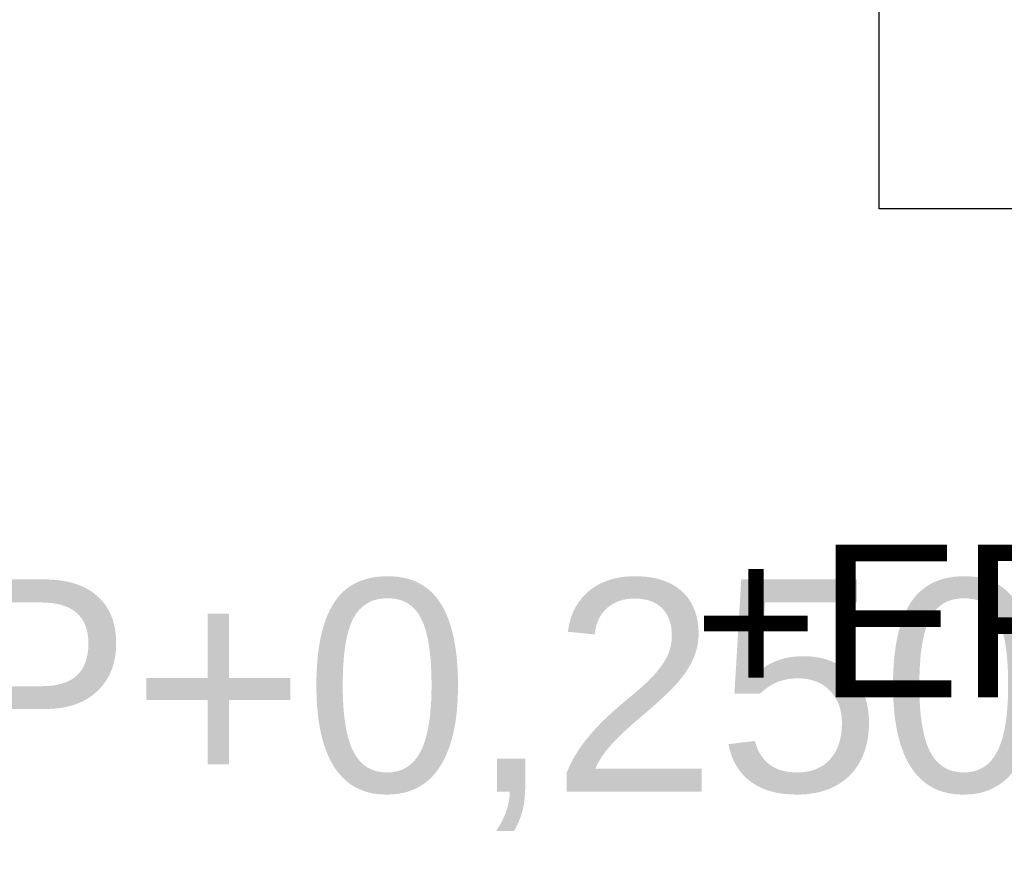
# Model space of a CAD drawing. Header units: millimetres. Extents: x -28761 to 4793, y -4271 to 20239.
# Tile 47 of 256: x -17076 to -16495, y -537 to -38. Entities that reach past the tile are written whole.
import ezdxf

# ---------------------------------------------------------------- set-up
doc = ezdxf.new("R2010")
doc.units = ezdxf.units.MM
doc.header["$MEASUREMENT"] = 0
doc.layers.add('5._POHLED ZÁPADNÍ_1_Anotace - SP', color=7, linetype='Continuous')
doc.layers.add('5._POHLED ZÁPADNÍ_1_TZB - elektroinstalace', color=7, linetype='Continuous')
doc.styles.add('GENEROVANÝ_STYL_1', font='txt')

msp = doc.modelspace()

# ---------------------------------------------------------------- linework, layer by layer
at = {"layer": '5._POHLED ZÁPADNÍ_1_TZB - elektroinstalace', "color": 92, "linetype": 'Continuous', "lineweight": 25, "true_color": 0x00d700, "flags": 128}
msp.add_lwpolyline([(-15818.94, -149.22), (-16568.94, -149.22), (-16568.94, 100.78), (-15818.94, 100.78)], close=True, dxfattribs=at)

# ---------------------------------------------------------------- texts
at = {"layer": '5._POHLED ZÁPADNÍ_1_Anotace - SP', "color": 1, "linetype": 'Continuous', "lineweight": 25, "insert": (-16477.96, -441.65), "char_height": 125, "attachment_point": 5, "style": 'GENEROVANÝ_STYL_1'}
msp.add_mtext('\\A1;{\\pqc;\\fArial|b0|i0|c238|p38;P+0,\\fArial|b0|i0|c238|p38;250\\fArial|b0|i0|c238|p38; DN 125}', dxfattribs=at)
at = {"layer": '5._POHLED ZÁPADNÍ_1_TZB - elektroinstalace', "color": 42, "linetype": 'Continuous', "lineweight": 20, "true_color": 0xbd8b17, "insert": (-16678.34, -436.98), "char_height": 90, "attachment_point": 7, "style": 'GENEROVANÝ_STYL_1'}
msp.add_mtext('\\A1;{\\pql;\\fArial|b0|i0|c238|p38;+ER1}', dxfattribs=at)

doc.saveas('drawing.dxf')
